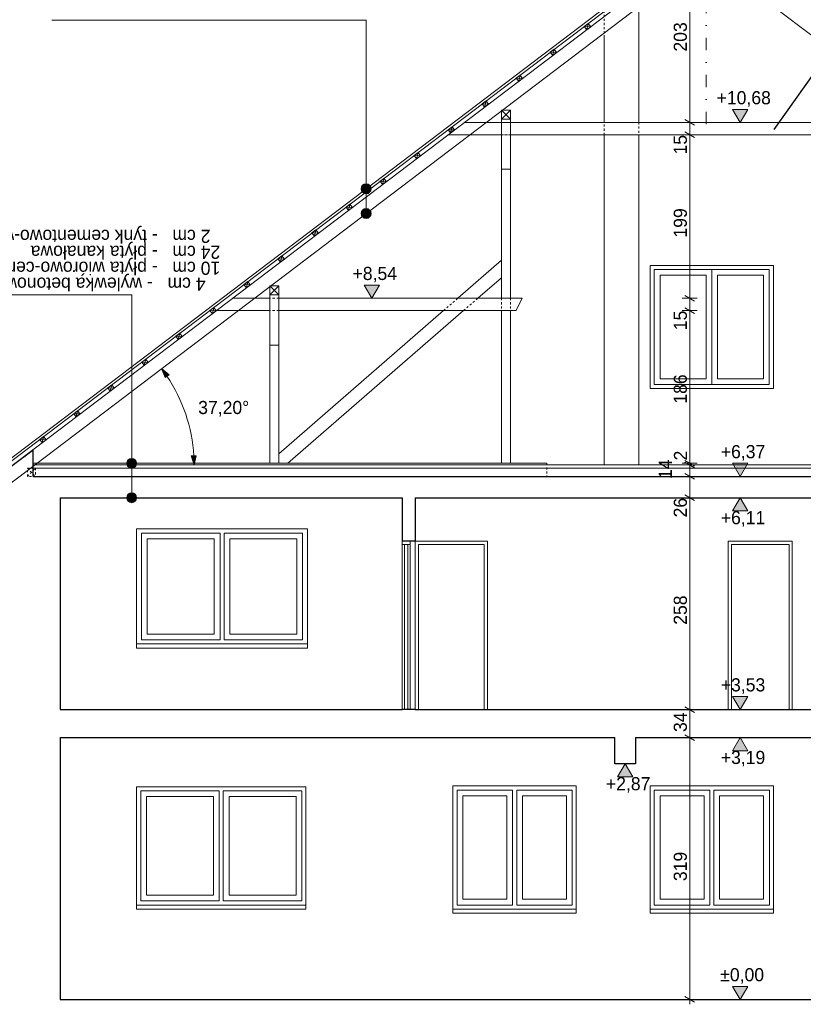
# Model space of a CAD drawing. Extents: x -686885 to -413214, y -23370 to 153194.
# Tile 48 of 145: x -628841 to -619305, y -12388 to -398. Entities that reach past the tile are written whole.
import ezdxf

# ---------------------------------------------------------------- set-up
doc = ezdxf.new("R2010")
doc.units = 0
doc.header["$MEASUREMENT"] = 0
doc.linetypes.add('Dot & Dashed', pattern=[450, 150, -150, 0, -150])
doc.linetypes.add('Hidden Line', pattern=[50, 25, -25])
for name, color, linetype, lineweight in [('0_Nr_Pióra__21', 7, 'Continuous', 9), ('0_Nr_Pióra__5', 7, 'Continuous', 13), ('Arch stropy_Nr_Pióra__1', 7, 'Continuous', 25), ('INWENT DACH_Nr_Pióra__21', 7, 'Continuous', 9), ('INWENT KONST. DREWNIANA_Nr_Pióra__21', 7, 'Continuous', 9), ('INWENT OPISY_Nr_Pióra__1', 7, 'Continuous', 25), ('INWENT OPISY_Nr_Pióra__21', 7, 'Continuous', 9), ('INWENT STROPY_Nr_Pióra__1', 7, 'Continuous', 25), ('INWENT STROPY_Nr_Pióra__21', 7, 'Continuous', 9), ('INWENT WYMIARY_Nr_Pióra__21', 7, 'Continuous', 9), ('INWENT. DRZWI_Nr_Pióra__21', 7, 'Continuous', 9), ('INWENT. DRZWI_Nr_Pióra__5', 7, 'Continuous', 13), ('INWENT. OKNA_Nr_Pióra__5', 7, 'Continuous', 13), ('INWENT.ŚCIANY_Nr_Pióra__1', 7, 'Continuous', 25), ('INWENT.ŚCIANY_Nr_Pióra__21', 7, 'Continuous', 9), ('INWENT.ŚCIANY_Nr_Pióra__5', 7, 'Continuous', 13), ('Istniejące schody_Nr_Pióra__5', 7, 'Continuous', 13)]:
    doc.layers.add(name, color=color, linetype=linetype, lineweight=lineweight)
doc.layers.add('INWENT OPISY', color=7, linetype='Continuous')
doc.layers.add('INWENT WYMIARY', color=7, linetype='Continuous')
doc.styles.add('GENERATED_STYLE_1', font='txt')
doc.styles.add('GENERATED_STYLE_6', font='txt')
doc.dimstyles.new('GENERATED_STYLE__11', dxfattribs={"dimtxt": 0.18, "dimasz": 182.4, "dimexe": 0.18, "dimexo": 0.0625, "dimgap": 0.09, "dimtad": 0, "dimtih": 1, "dimtoh": 1, "dimdec": 4, "dimzin": 0, "dimdsep": 46, "dimcen": 0.09, "dimadec": 0, "dimazin": 0, "dimtfac": 1, "dimtdec": 4, "dimtmove": 0, "dimatfit": 3, "dimldrblk": 'ARROWHEAD_5', "dimfxl": 0, "dimtolj": 1, "dimtzin": 0, "dimarcsym": 0})
doc.dimstyles.new('GENERATED_STYLE__3', dxfattribs={"dimtxt": 160.000002, "dimasz": 91.2, "dimexe": 0.18, "dimexo": 0, "dimgap": 0.09, "dimtad": 1, "dimdec": 0, "dimlfac": 0.1, "dimzin": 0, "dimdsep": 46, "dimtxsty": 'GENERATED_STYLE_1', "dimblk": 'ARROWHEAD_2', "dimblk1": 'ARROWHEAD_2', "dimblk2": 'ARROWHEAD_2', "dimcen": 0.09, "dimclrd": 7, "dimclre": 7, "dimclrt": 7, "dimazin": 0, "dimtfac": 1, "dimtdec": 4, "dimtmove": 0, "dimatfit": 3, "dimfxl": 0, "dimtolj": 1, "dimtzin": 0, "dimarcsym": 0})
doc.dimstyles.new('GENERATED_STYLE__9', dxfattribs={"dimtxt": 160.000002, "dimasz": 110.144928, "dimexe": 0.18, "dimexo": 40, "dimgap": 0.09, "dimtad": 1, "dimtih": 1, "dimtoh": 1, "dimdec": 0, "dimzin": 0, "dimdsep": 46, "dimtxsty": 'GENERATED_STYLE_1', "dimblk": 'ARROWHEAD_5', "dimblk1": 'ARROWHEAD_5', "dimblk2": 'ARROWHEAD_5', "dimcen": 0.09, "dimclrd": 7, "dimclre": 7, "dimclrt": 7, "dimazin": 0, "dimtfac": 1, "dimtdec": 4, "dimtmove": 0, "dimatfit": 3, "dimfxl": 0, "dimtolj": 1, "dimtzin": 0, "dimarcsym": 0})

# ---------------------------------------------------------------- blocks, each defined once
blk = doc.blocks.new('Linia_35', base_point=(-624625, -405))
at = {"layer": 'INWENT OPISY_Nr_Pióra__21', "linetype": 'Continuous'}
blk.add_hatch(color=256, dxfattribs=at).paths.add_polyline_path([(-624565, -2457), (-624570, -2434), (-624583, -2414), (-624602, -2401), (-624625, -2397), (-624648, -2401), (-624668, -2414), (-624681, -2434), (-624685, -2457), (-624681, -2480), (-624668, -2499), (-624648, -2512), (-624625, -2517), (-624602, -2512), (-624583, -2499), (-624570, -2480)], flags=0)
blk.add_line((-624625, -405), (-624625, -2397), dxfattribs=at)
blk.add_circle((-624625, -2457), 60, dxfattribs=at)
blk = doc.blocks.new('Linia_36', base_point=(-624625, -2457))
at = {"layer": 'INWENT OPISY_Nr_Pióra__21', "linetype": 'Continuous'}
blk.add_hatch(color=256, dxfattribs=at).paths.add_polyline_path([(-624565, -2758), (-624570, -2735), (-624583, -2716), (-624602, -2703), (-624625, -2698), (-624648, -2703), (-624668, -2716), (-624681, -2735), (-624685, -2758), (-624681, -2781), (-624668, -2801), (-624648, -2814), (-624625, -2818), (-624602, -2814), (-624583, -2801), (-624570, -2781)], flags=0)
blk.add_line((-624625, -2457), (-624625, -2698), dxfattribs=at)
blk.add_circle((-624625, -2758), 60, dxfattribs=at)
blk = doc.blocks.new('Linia_37', base_point=(-627478, -3748))
at = {"layer": 'INWENT OPISY_Nr_Pióra__21', "linetype": 'Continuous'}
blk.add_hatch(color=256, dxfattribs=at).paths.add_polyline_path([(-627418, -5800), (-627423, -5777), (-627436, -5757), (-627455, -5744), (-627478, -5740), (-627501, -5744), (-627521, -5757), (-627534, -5777), (-627538, -5800), (-627534, -5823), (-627521, -5842), (-627501, -5855), (-627478, -5860), (-627455, -5855), (-627436, -5842), (-627423, -5823)], flags=0)
blk.add_line((-627478, -3748), (-627478, -5740), dxfattribs=at)
blk.add_circle((-627478, -5800), 60, dxfattribs=at)
blk = doc.blocks.new('Linia_38', base_point=(-627478, -5800))
at = {"layer": 'INWENT OPISY_Nr_Pióra__21', "linetype": 'Continuous'}
blk.add_hatch(color=256, dxfattribs=at).paths.add_polyline_path([(-627418, -6220), (-627423, -6197), (-627436, -6177), (-627455, -6164), (-627478, -6160), (-627501, -6164), (-627521, -6177), (-627534, -6197), (-627538, -6220), (-627534, -6243), (-627521, -6262), (-627501, -6275), (-627478, -6280), (-627455, -6275), (-627436, -6262), (-627423, -6243)], flags=0)
blk.add_line((-627478, -5800), (-627478, -6160), dxfattribs=at)
blk.add_circle((-627478, -6220), 60, dxfattribs=at)
blk = doc.blocks.new('*D580')
at = {"layer": 'INWENT WYMIARY_Nr_Pióra__21', "linetype": 'Continuous'}
for p, q in [((-620748, -9105), (-620628, -9174)), ((-620598, -9140), (-620778, -9140)), ((-620688, -12330), (-620688, -9140)), ((-620598, -12330), (-620778, -12330)), ((-620748, -12295), (-620628, -12364)), ((-620688, -12388), (-620688, -12330))]:
    blk.add_line(p, q, dxfattribs=at)
at = {"layer": 'INWENT WYMIARY_Nr_Pióra__21', "char_height": 160, "attachment_point": 7, "rotation": 90, "style": 'GENERATED_STYLE_1'}
for s, insert in [('{203}', (-620720, -786)), ('{15}', (-620720, -2039)), ('{199}', (-620720, -3051)), ('{15}', (-620720, -4179)), ('{186}', (-620720, -5074)), ('{2}', (-620720, -5765)), ('{14}', (-620904, -5992)), ('{26}', (-620720, -6459)), ('{258}', (-620720, -7766)), ('{34}', (-620720, -9072)), ('{319}', (-620720, -10888))]:
    blk.add_mtext(s, dxfattribs=dict(at, insert=insert))
blk = doc.blocks.new('ARROWHEAD_2')
at = {"color": 0, "linetype": 'Continuous', "lineweight": 0}
for p, q in [((0, 0), (-1, 0)), ((-0.38, -0.66), (0.38, 0.66))]:
    blk.add_line(p, q, dxfattribs=at)
blk = doc.blocks.new('*D581')
at = {"layer": 'INWENT WYMIARY_Nr_Pióra__21', "linetype": 'Continuous'}
for p, q in [((-620598, -8800), (-620778, -8800)), ((-620748, -8765), (-620628, -8834)), ((-620688, -9140), (-620688, -8800)), ((-620748, -9105), (-620628, -9174)), ((-620598, -9140), (-620778, -9140))]:
    blk.add_line(p, q, dxfattribs=at)
at = {"layer": 'INWENT WYMIARY_Nr_Pióra__21', "char_height": 160, "attachment_point": 7, "rotation": 90, "style": 'GENERATED_STYLE_1'}
for s, insert in [('{203}', (-620720, -786)), ('{15}', (-620720, -2039)), ('{199}', (-620720, -3051)), ('{15}', (-620720, -4179)), ('{186}', (-620720, -5074)), ('{2}', (-620720, -5765)), ('{14}', (-620904, -5992)), ('{26}', (-620720, -6459)), ('{258}', (-620720, -7766)), ('{34}', (-620720, -9072)), ('{319}', (-620720, -10888))]:
    blk.add_mtext(s, dxfattribs=dict(at, insert=insert))
blk = doc.blocks.new('*D582')
at = {"layer": 'INWENT WYMIARY_Nr_Pióra__21', "linetype": 'Continuous'}
for p, q in [((-620598, -6220), (-620778, -6220)), ((-620748, -6185), (-620628, -6254)), ((-620688, -8800), (-620688, -6220)), ((-620598, -8800), (-620778, -8800)), ((-620748, -8765), (-620628, -8834))]:
    blk.add_line(p, q, dxfattribs=at)
at = {"layer": 'INWENT WYMIARY_Nr_Pióra__21', "char_height": 160, "attachment_point": 7, "rotation": 90, "style": 'GENERATED_STYLE_1'}
for s, insert in [('{203}', (-620720, -786)), ('{15}', (-620720, -2039)), ('{199}', (-620720, -3051)), ('{15}', (-620720, -4179)), ('{186}', (-620720, -5074)), ('{2}', (-620720, -5765)), ('{14}', (-620904, -5992)), ('{26}', (-620720, -6459)), ('{258}', (-620720, -7766)), ('{34}', (-620720, -9072)), ('{319}', (-620720, -10888))]:
    blk.add_mtext(s, dxfattribs=dict(at, insert=insert))
blk = doc.blocks.new('*D583')
at = {"layer": 'INWENT WYMIARY_Nr_Pióra__21', "linetype": 'Continuous'}
for p, q in [((-620598, -5960), (-620778, -5960)), ((-620748, -5925), (-620628, -5994)), ((-620688, -6220), (-620688, -5960)), ((-620598, -6220), (-620778, -6220)), ((-620748, -6185), (-620628, -6254))]:
    blk.add_line(p, q, dxfattribs=at)
at = {"layer": 'INWENT WYMIARY_Nr_Pióra__21', "char_height": 160, "attachment_point": 7, "rotation": 90, "style": 'GENERATED_STYLE_1'}
for s, insert in [('{203}', (-620720, -786)), ('{15}', (-620720, -2039)), ('{199}', (-620720, -3051)), ('{15}', (-620720, -4179)), ('{186}', (-620720, -5074)), ('{2}', (-620720, -5765)), ('{14}', (-620904, -5992)), ('{26}', (-620720, -6459)), ('{258}', (-620720, -7766)), ('{34}', (-620720, -9072)), ('{319}', (-620720, -10888))]:
    blk.add_mtext(s, dxfattribs=dict(at, insert=insert))
blk = doc.blocks.new('*D584')
at = {"layer": 'INWENT WYMIARY_Nr_Pióra__21', "linetype": 'Continuous'}
for p, q in [((-620598, -5820), (-620778, -5820)), ((-620748, -5765), (-620628, -5834)), ((-620628, -5854), (-620748, -5785)), ((-620688, -5960), (-620688, -5820)), ((-620598, -5960), (-620778, -5960)), ((-620748, -5925), (-620628, -5994))]:
    blk.add_line(p, q, dxfattribs=at)
at = {"layer": 'INWENT WYMIARY_Nr_Pióra__21', "char_height": 160, "attachment_point": 7, "rotation": 90, "style": 'GENERATED_STYLE_1'}
for s, insert in [('{203}', (-620720, -786)), ('{15}', (-620720, -2039)), ('{199}', (-620720, -3051)), ('{15}', (-620720, -4179)), ('{186}', (-620720, -5074)), ('{2}', (-620720, -5765)), ('{14}', (-620904, -5992)), ('{26}', (-620720, -6459)), ('{258}', (-620720, -7766)), ('{34}', (-620720, -9072)), ('{319}', (-620720, -10888))]:
    blk.add_mtext(s, dxfattribs=dict(at, insert=insert))
blk = doc.blocks.new('*D585')
at = {"layer": 'INWENT WYMIARY_Nr_Pióra__21', "linetype": 'Continuous'}
for p, q in [((-620598, -5800), (-620778, -5800)), ((-620598, -5820), (-620778, -5820)), ((-620748, -5765), (-620628, -5834)), ((-620628, -5854), (-620748, -5785)), ((-620688, -5820), (-620688, -5800))]:
    blk.add_line(p, q, dxfattribs=at)
at = {"layer": 'INWENT WYMIARY_Nr_Pióra__21', "char_height": 160, "attachment_point": 7, "rotation": 90, "style": 'GENERATED_STYLE_1'}
for s, insert in [('{203}', (-620720, -786)), ('{15}', (-620720, -2039)), ('{199}', (-620720, -3051)), ('{15}', (-620720, -4179)), ('{186}', (-620720, -5074)), ('{2}', (-620720, -5765)), ('{14}', (-620904, -5992)), ('{26}', (-620720, -6459)), ('{258}', (-620720, -7766)), ('{34}', (-620720, -9072)), ('{319}', (-620720, -10888))]:
    blk.add_mtext(s, dxfattribs=dict(at, insert=insert))
blk = doc.blocks.new('*D586')
at = {"layer": 'INWENT WYMIARY_Nr_Pióra__21', "linetype": 'Continuous'}
for p, q in [((-620598, -3940), (-620778, -3940)), ((-620748, -3905), (-620628, -3974)), ((-620688, -5800), (-620688, -3940)), ((-620598, -5800), (-620778, -5800)), ((-620748, -5765), (-620628, -5834)), ((-620628, -5854), (-620748, -5785))]:
    blk.add_line(p, q, dxfattribs=at)
at = {"layer": 'INWENT WYMIARY_Nr_Pióra__21', "char_height": 160, "attachment_point": 7, "rotation": 90, "style": 'GENERATED_STYLE_1'}
for s, insert in [('{203}', (-620720, -786)), ('{15}', (-620720, -2039)), ('{199}', (-620720, -3051)), ('{15}', (-620720, -4179)), ('{186}', (-620720, -5074)), ('{2}', (-620720, -5765)), ('{14}', (-620904, -5992)), ('{26}', (-620720, -6459)), ('{258}', (-620720, -7766)), ('{34}', (-620720, -9072)), ('{319}', (-620720, -10888))]:
    blk.add_mtext(s, dxfattribs=dict(at, insert=insert))
blk = doc.blocks.new('*D587')
at = {"layer": 'INWENT WYMIARY_Nr_Pióra__21', "linetype": 'Continuous'}
for p, q in [((-620598, -3790), (-620778, -3790)), ((-620748, -3755), (-620628, -3824)), ((-620688, -3940), (-620688, -3790)), ((-620598, -3940), (-620778, -3940)), ((-620748, -3905), (-620628, -3974))]:
    blk.add_line(p, q, dxfattribs=at)
at = {"layer": 'INWENT WYMIARY_Nr_Pióra__21', "char_height": 160, "attachment_point": 7, "rotation": 90, "style": 'GENERATED_STYLE_1'}
for s, insert in [('{203}', (-620720, -786)), ('{15}', (-620720, -2039)), ('{199}', (-620720, -3051)), ('{15}', (-620720, -4179)), ('{186}', (-620720, -5074)), ('{2}', (-620720, -5765)), ('{14}', (-620904, -5992)), ('{26}', (-620720, -6459)), ('{258}', (-620720, -7766)), ('{34}', (-620720, -9072)), ('{319}', (-620720, -10888))]:
    blk.add_mtext(s, dxfattribs=dict(at, insert=insert))
blk = doc.blocks.new('*D588')
at = {"layer": 'INWENT WYMIARY_Nr_Pióra__21', "linetype": 'Continuous'}
for p, q in [((-620748, -1765), (-620628, -1834)), ((-620598, -1800), (-620778, -1800)), ((-620688, -3790), (-620688, -1800)), ((-620598, -3790), (-620778, -3790)), ((-620748, -3755), (-620628, -3824))]:
    blk.add_line(p, q, dxfattribs=at)
at = {"layer": 'INWENT WYMIARY_Nr_Pióra__21', "char_height": 160, "attachment_point": 7, "rotation": 90, "style": 'GENERATED_STYLE_1'}
for s, insert in [('{203}', (-620720, -786)), ('{15}', (-620720, -2039)), ('{199}', (-620720, -3051)), ('{15}', (-620720, -4179)), ('{186}', (-620720, -5074)), ('{2}', (-620720, -5765)), ('{14}', (-620904, -5992)), ('{26}', (-620720, -6459)), ('{258}', (-620720, -7766)), ('{34}', (-620720, -9072)), ('{319}', (-620720, -10888))]:
    blk.add_mtext(s, dxfattribs=dict(at, insert=insert))
blk = doc.blocks.new('*D589')
at = {"layer": 'INWENT WYMIARY_Nr_Pióra__21', "linetype": 'Continuous'}
for p, q in [((-620598, -1650), (-620778, -1650)), ((-620748, -1615), (-620628, -1684)), ((-620688, -1800), (-620688, -1650)), ((-620748, -1765), (-620628, -1834)), ((-620598, -1800), (-620778, -1800))]:
    blk.add_line(p, q, dxfattribs=at)
at = {"layer": 'INWENT WYMIARY_Nr_Pióra__21', "char_height": 160, "attachment_point": 7, "rotation": 90, "style": 'GENERATED_STYLE_1'}
for s, insert in [('{203}', (-620720, -786)), ('{15}', (-620720, -2039)), ('{199}', (-620720, -3051)), ('{15}', (-620720, -4179)), ('{186}', (-620720, -5074)), ('{2}', (-620720, -5765)), ('{14}', (-620904, -5992)), ('{26}', (-620720, -6459)), ('{258}', (-620720, -7766)), ('{34}', (-620720, -9072)), ('{319}', (-620720, -10888))]:
    blk.add_mtext(s, dxfattribs=dict(at, insert=insert))
blk = doc.blocks.new('*D590')
at = {"layer": 'INWENT WYMIARY_Nr_Pióra__21', "linetype": 'Continuous'}
for p, q in [((-620598, 384), (-620778, 384)), ((-620628, 349), (-620748, 419)), ((-620688, 384), (-620688, 443)), ((-620688, -1650), (-620688, 384)), ((-620598, -1650), (-620778, -1650)), ((-620748, -1615), (-620628, -1684))]:
    blk.add_line(p, q, dxfattribs=at)
at = {"layer": 'INWENT WYMIARY_Nr_Pióra__21', "char_height": 160, "attachment_point": 7, "rotation": 90, "style": 'GENERATED_STYLE_1'}
for s, insert in [('{203}', (-620720, -786)), ('{15}', (-620720, -2039)), ('{199}', (-620720, -3051)), ('{15}', (-620720, -4179)), ('{186}', (-620720, -5074)), ('{2}', (-620720, -5765)), ('{14}', (-620904, -5992)), ('{26}', (-620720, -6459)), ('{258}', (-620720, -7766)), ('{34}', (-620720, -9072)), ('{319}', (-620720, -10888))]:
    blk.add_mtext(s, dxfattribs=dict(at, insert=insert))
blk = doc.blocks.new('Wymiary_71', base_point=(-620075, -1650))
at = {"layer": 'INWENT WYMIARY_Nr_Pióra__21', "linetype": 'Continuous'}
blk.add_hatch(color=256, dxfattribs=at).paths.add_polyline_path([(-620075, -1650), (-620168, -1490), (-619982, -1490)], flags=0)
for p, q in [((-620075, -1650), (-620168, -1490)), ((-620168, -1490), (-619982, -1490)), ((-619982, -1490), (-620075, -1650)), ((-620075, -1650), (-620195, -1650)), ((-620075, -1650), (-619955, -1650))]:
    blk.add_line(p, q, dxfattribs=at)
at = {"layer": 'INWENT WYMIARY_Nr_Pióra__21', "insert": (-620360, -1458), "char_height": 160, "attachment_point": 7, "style": 'GENERATED_STYLE_1'}
blk.add_mtext('{+10,68}', dxfattribs=at)
blk = doc.blocks.new('Wymiary_72', base_point=(-624558, -3790))
at = {"layer": 'INWENT WYMIARY_Nr_Pióra__21', "linetype": 'Continuous'}
blk.add_hatch(color=256, dxfattribs=at).paths.add_polyline_path([(-624558, -3790), (-624650, -3630), (-624465, -3630)], flags=0)
for p, q in [((-624558, -3790), (-624650, -3630)), ((-624650, -3630), (-624465, -3630)), ((-624465, -3630), (-624558, -3790)), ((-624558, -3790), (-624678, -3790)), ((-624558, -3790), (-624438, -3790))]:
    blk.add_line(p, q, dxfattribs=at)
at = {"layer": 'INWENT WYMIARY_Nr_Pióra__21', "insert": (-624791, -3598), "char_height": 160, "attachment_point": 7, "style": 'GENERATED_STYLE_1'}
blk.add_mtext('{+8,54}', dxfattribs=at)
blk = doc.blocks.new('Wymiary_74', base_point=(-620075, -5960))
at = {"layer": 'INWENT WYMIARY_Nr_Pióra__21', "linetype": 'Continuous'}
blk.add_hatch(color=256, dxfattribs=at).paths.add_polyline_path([(-620075, -5960), (-620168, -5800), (-619982, -5800)], flags=0)
for p, q in [((-620075, -5960), (-620168, -5800)), ((-620168, -5800), (-619982, -5800)), ((-619982, -5800), (-620075, -5960)), ((-620075, -5960), (-620195, -5960)), ((-620075, -5960), (-619955, -5960))]:
    blk.add_line(p, q, dxfattribs=at)
at = {"layer": 'INWENT WYMIARY_Nr_Pióra__21', "insert": (-620309, -5768), "char_height": 160, "attachment_point": 7, "style": 'GENERATED_STYLE_1'}
blk.add_mtext('{+6,37}', dxfattribs=at)
blk = doc.blocks.new('Wymiary_75', base_point=(-620075, -6220))
at = {"layer": 'INWENT WYMIARY_Nr_Pióra__21', "linetype": 'Continuous'}
blk.add_hatch(color=256, dxfattribs=at).paths.add_polyline_path([(-620075, -6220), (-620168, -6380), (-619982, -6380)], flags=0)
for p, q in [((-620075, -6220), (-620195, -6220)), ((-620075, -6220), (-620168, -6380)), ((-620075, -6220), (-619955, -6220)), ((-619982, -6380), (-620075, -6220)), ((-620168, -6380), (-619982, -6380))]:
    blk.add_line(p, q, dxfattribs=at)
at = {"layer": 'INWENT WYMIARY_Nr_Pióra__21', "insert": (-620309, -6572), "char_height": 160, "attachment_point": 7, "style": 'GENERATED_STYLE_1'}
blk.add_mtext('{+6,11}', dxfattribs=at)
blk = doc.blocks.new('Wymiary_76', base_point=(-620075, -9140))
at = {"layer": 'INWENT WYMIARY_Nr_Pióra__21', "linetype": 'Continuous'}
blk.add_hatch(color=256, dxfattribs=at).paths.add_polyline_path([(-620075, -9140), (-620168, -9300), (-619982, -9300)], flags=0)
for p, q in [((-620075, -9140), (-620195, -9140)), ((-620075, -9140), (-620168, -9300)), ((-620075, -9140), (-619955, -9140)), ((-619982, -9300), (-620075, -9140)), ((-620168, -9300), (-619982, -9300))]:
    blk.add_line(p, q, dxfattribs=at)
at = {"layer": 'INWENT WYMIARY_Nr_Pióra__21', "insert": (-620309, -9492), "char_height": 160, "attachment_point": 7, "style": 'GENERATED_STYLE_1'}
blk.add_mtext('{+3,19}', dxfattribs=at)
blk = doc.blocks.new('Wymiary_77', base_point=(-620075, -8800))
at = {"layer": 'INWENT WYMIARY_Nr_Pióra__21', "linetype": 'Continuous'}
blk.add_hatch(color=256, dxfattribs=at).paths.add_polyline_path([(-620075, -8800), (-620168, -8640), (-619982, -8640)], flags=0)
for p, q in [((-620075, -8800), (-620168, -8640)), ((-620168, -8640), (-619982, -8640)), ((-619982, -8640), (-620075, -8800)), ((-620075, -8800), (-620195, -8800)), ((-620075, -8800), (-619955, -8800))]:
    blk.add_line(p, q, dxfattribs=at)
at = {"layer": 'INWENT WYMIARY_Nr_Pióra__21', "insert": (-620309, -8608), "char_height": 160, "attachment_point": 7, "style": 'GENERATED_STYLE_1'}
blk.add_mtext('{+3,53}', dxfattribs=at)
blk = doc.blocks.new('Wymiary_78', base_point=(-620075, -12330))
at = {"layer": 'INWENT WYMIARY_Nr_Pióra__21', "linetype": 'Continuous'}
blk.add_hatch(color=256, dxfattribs=at).paths.add_polyline_path([(-620075, -12330), (-620168, -12170), (-619982, -12170)], flags=0)
for p, q in [((-620075, -12330), (-620168, -12170)), ((-620168, -12170), (-619982, -12170)), ((-619982, -12170), (-620075, -12330)), ((-620075, -12330), (-620195, -12330)), ((-620075, -12330), (-619955, -12330))]:
    blk.add_line(p, q, dxfattribs=at)
at = {"layer": 'INWENT WYMIARY_Nr_Pióra__21', "insert": (-620316, -12138), "char_height": 160, "attachment_point": 7, "style": 'GENERATED_STYLE_1'}
blk.add_mtext('{±0,00}', dxfattribs=at)
blk = doc.blocks.new('Wymiary_130', base_point=(-621473, -9460))
at = {"layer": 'INWENT WYMIARY_Nr_Pióra__21', "linetype": 'Continuous'}
blk.add_hatch(color=256, dxfattribs=at).paths.add_polyline_path([(-621473, -9460), (-621566, -9620), (-621381, -9620)], flags=0)
for p, q in [((-621473, -9460), (-621593, -9460)), ((-621473, -9460), (-621566, -9620)), ((-621473, -9460), (-621353, -9460)), ((-621381, -9620), (-621473, -9460)), ((-621566, -9620), (-621381, -9620))]:
    blk.add_line(p, q, dxfattribs=at)
at = {"layer": 'INWENT WYMIARY_Nr_Pióra__21', "insert": (-621707, -9812), "char_height": 160, "attachment_point": 7, "style": 'GENERATED_STYLE_1'}
blk.add_mtext('{+2,87}', dxfattribs=at)
blk = doc.blocks.new('*D777')
at = {"layer": '0_Nr_Pióra__5', "linetype": 'Continuous'}
for points in [[(-627114, -4647), (-627024, -4721), (-627073, -4756)], [(-626719, -5820), (-626753, -5709), (-626693, -5707)]]:
    blk.add_hatch(color=256, dxfattribs=at).paths.add_polyline_path(points, flags=0)
for p, q in [((-627114, -4647), (-627024, -4721)), ((-627114, -4647), (-627073, -4756)), ((-627024, -4721), (-627073, -4756)), ((-626753, -5709), (-626693, -5707)), ((-626719, -5820), (-626753, -5709)), ((-626719, -5820), (-626693, -5707))]:
    blk.add_line(p, q, dxfattribs=at)
blk.add_arc((-628659, -5820), 1939, 3.3084, 33.8916, dxfattribs=at)
at = {"layer": '0_Nr_Pióra__21', "insert": (-626669, -5230), "char_height": 160, "attachment_point": 7, "style": 'GENERATED_STYLE_1'}
blk.add_mtext('{37,20°}', dxfattribs=at)
blk = doc.blocks.new('ARROWHEAD_5')
at = {"color": 0, "linetype": 'Continuous', "lineweight": 0}
blk.add_line((0, 0), (-1, 0), dxfattribs=at)
blk.add_solid([(-1, 0.2679), (0, 0), (-1, -0.2679), (-1, 0.2679)], dxfattribs=at)

msp = doc.modelspace()

# ---------------------------------------------------------------- linework, layer by layer
at = {"layer": 'Arch stropy_Nr_Pióra__1', "linetype": 'Continuous'}
for p, q in [((-628348.3, -8799.6), (-624188.3, -8799.6)), ((-624028.3, -8799.6), (-624188.3, -8799.6)), ((-624028.3, -8799.6), (-614998.3, -8799.6)), ((-628348.3, -9139.6), (-621598.3, -9139.6)), ((-621598.3, -9459.6), (-621598.3, -9139.6)), ((-621348.3, -9139.6), (-621348.3, -9459.6)), ((-621348.3, -9139.6), (-614988.3, -9139.6)), ((-621348.3, -9459.6), (-621598.3, -9459.6)), ((-628348.3, -12329.6), (-614988.3, -12329.6))]:
    msp.add_line(p, q, dxfattribs=at)
at = {"layer": 'INWENT DACH_Nr_Pióra__21', "linetype": 'Continuous'}
for p, q in [((-629460.4, -6126.9), (-620485.8, 685.2)), ((-629442.3, -6150.8), (-620485.8, 647.5))]:
    msp.add_line(p, q, dxfattribs=at)
at = {"layer": 'INWENT KONST. DREWNIANA_Nr_Pióra__21', "linetype": 'Dot & Dashed'}
msp.add_line((-620485.8, -1669.6), (-620485.8, 1300.8), dxfattribs=at)
at = {"layer": 'INWENT KONST. DREWNIANA_Nr_Pióra__21', "linetype": 'Continuous'}
for p, q in [((-629396.1, -6178.5), (-620485.8, 584.8)), ((-629233.8, -6256.2), (-620485.8, 383.9)), ((-611737.8, -6256.2), (-620485.8, 383.9)), ((-621970.9, -479.7), (-621923.1, -443.4)), ((-621940.6, -519.5), (-621923.1, -443.4)), ((-621923.1, -443.4), (-621892.8, -483.2)), ((-621940.6, -519.5), (-621970.9, -479.7)), ((-621892.8, -483.2), (-621970.9, -479.7)), ((-621892.8, -483.2), (-621940.6, -519.5)), ((-622385, -794.1), (-622337.3, -757.8)), ((-622354.8, -833.9), (-622385, -794.1)), ((-622307, -797.6), (-622385, -794.1)), ((-622354.8, -833.9), (-622337.3, -757.8)), ((-622307, -797.6), (-622354.8, -833.9)), ((-622337.3, -757.8), (-622307, -797.6)), ((-622799.2, -1108.5), (-622751.5, -1072.2)), ((-622769, -1148.3), (-622751.5, -1072.2)), ((-622751.5, -1072.2), (-622721.2, -1112)), ((-622769, -1148.3), (-622799.2, -1108.5)), ((-622721.2, -1112), (-622799.2, -1108.5)), ((-622721.2, -1112), (-622769, -1148.3)), ((-623213.4, -1422.8), (-623165.6, -1386.6)), ((-623183.2, -1462.7), (-623213.4, -1422.8)), ((-623135.4, -1426.4), (-623213.4, -1422.8)), ((-623183.2, -1462.7), (-623165.6, -1386.6)), ((-623135.4, -1426.4), (-623183.2, -1462.7)), ((-623165.6, -1386.6), (-623135.4, -1426.4)), ((-622978.3, -1499.6), (-622868.3, -1609.6)), ((-622978.3, -1609.6), (-622868.3, -1499.6)), ((-622978.3, -1499.6), (-622868.3, -1499.6)), ((-622978.3, -1609.6), (-622978.3, -1499.6)), ((-622868.3, -1499.6), (-622868.3, -1609.6)), ((-622978.3, -1649.6), (-623429.5, -1649.6)), ((-623359.2, -1649.6), (-618103.3, -1649.6)), ((-622868.3, -1609.6), (-622978.3, -1609.6)), ((-622978.3, -1609.6), (-622978.3, -1649.6)), ((-622978.3, -1649.6), (-622978.3, -2219.6)), ((-622868.3, -1609.6), (-622868.3, -1649.6)), ((-617612.5, -1649.6), (-622868.3, -1649.6)), ((-622868.3, -2219.6), (-622868.3, -1649.6)), ((-623627.6, -1737.2), (-623579.8, -1701)), ((-623597.4, -1777.1), (-623627.6, -1737.2)), ((-623549.6, -1740.8), (-623627.6, -1737.2)), ((-623597.4, -1777.1), (-623579.8, -1701)), ((-623549.6, -1740.8), (-623597.4, -1777.1)), ((-623579.8, -1701), (-623549.6, -1740.8)), ((-622978.3, -1799.6), (-623627.1, -1799.6)), ((-623556.8, -1799.6), (-622978.3, -1799.6)), ((-622978.3, -1799.6), (-622978.3, -3789.6)), ((-622868.3, -1799.6), (-622868.3, -3789.6)), ((-618103.3, -1799.6), (-622868.3, -1799.6)), ((-622868.3, -1799.6), (-618103.3, -1799.6)), ((-624041.8, -2051.6), (-623994, -2015.4)), ((-624011.6, -2091.5), (-623994, -2015.4)), ((-623994, -2015.4), (-623963.8, -2055.2)), ((-624011.6, -2091.5), (-624041.8, -2051.6)), ((-623963.8, -2055.2), (-624041.8, -2051.6)), ((-623963.8, -2055.2), (-624011.6, -2091.5)), ((-622978.3, -2219.6), (-622868.3, -2219.6)), ((-624456, -2366), (-624408.2, -2329.7)), ((-624425.8, -2405.8), (-624456, -2366)), ((-624378, -2369.6), (-624456, -2366)), ((-624425.8, -2405.8), (-624408.2, -2329.7)), ((-624378, -2369.6), (-624425.8, -2405.8)), ((-624408.2, -2329.7), (-624378, -2369.6)), ((-624870.2, -2680.4), (-624822.4, -2644.1)), ((-624840, -2720.2), (-624870.2, -2680.4)), ((-624792.2, -2684), (-624870.2, -2680.4)), ((-624840, -2720.2), (-624822.4, -2644.1)), ((-624792.2, -2684), (-624840, -2720.2)), ((-624822.4, -2644.1), (-624792.2, -2684)), ((-625284.4, -2994.8), (-625236.6, -2958.5)), ((-625254.2, -3034.6), (-625284.4, -2994.8)), ((-625206.4, -2998.4), (-625284.4, -2994.8)), ((-625254.2, -3034.6), (-625236.6, -2958.5)), ((-625236.6, -2958.5), (-625206.4, -2998.4)), ((-625206.4, -2998.4), (-625254.2, -3034.6)), ((-625698.6, -3309.2), (-625650.8, -3272.9)), ((-625668.4, -3349), (-625698.6, -3309.2)), ((-625620.6, -3312.7), (-625698.6, -3309.2)), ((-625668.4, -3349), (-625650.8, -3272.9)), ((-625620.6, -3312.7), (-625668.4, -3349)), ((-625650.8, -3272.9), (-625620.6, -3312.7)), ((-623509.8, -3789.6), (-622978.3, -3327.6)), ((-622978.3, -3539.6), (-622978.3, -3327.6)), ((-626112.8, -3623.6), (-626065, -3587.3)), ((-626082.6, -3663.4), (-626065, -3587.3)), ((-626065, -3587.3), (-626034.8, -3627.1)), ((-623265.9, -3789.6), (-622978.3, -3539.6)), ((-626082.6, -3663.4), (-626112.8, -3623.6)), ((-626034.8, -3627.1), (-626112.8, -3623.6)), ((-626034.8, -3627.1), (-626082.6, -3663.4)), ((-625798.3, -3639.6), (-625688.3, -3749.6)), ((-625798.3, -3749.6), (-625688.3, -3639.6)), ((-625798.3, -3639.6), (-625688.3, -3639.6)), ((-625798.3, -3749.6), (-625798.3, -3639.6)), ((-625688.3, -3639.6), (-625688.3, -3749.6)), ((-625798.3, -3789.6), (-626248.8, -3789.6)), ((-625688.3, -3749.6), (-625798.3, -3749.6)), ((-625798.3, -3749.6), (-625798.3, -3789.6)), ((-625798.3, -3789.6), (-625798.3, -4359.6)), ((-625688.3, -3749.6), (-625688.3, -3789.6)), ((-622728.3, -3789.6), (-625688.3, -3789.6)), ((-625688.3, -4359.6), (-625688.3, -3789.6)), ((-622798.3, -3939.6), (-622728.3, -3789.6)), ((-626527, -3938), (-626479.2, -3901.7)), ((-626496.8, -3977.8), (-626527, -3938)), ((-626449, -3941.5), (-626527, -3938)), ((-626496.8, -3977.8), (-626479.2, -3901.7)), ((-626449, -3941.5), (-626496.8, -3977.8)), ((-626479.2, -3901.7), (-626449, -3941.5)), ((-625798.3, -3939.6), (-626446.5, -3939.6)), ((-625798.3, -3939.6), (-625798.3, -5799.6)), ((-622798.3, -3939.6), (-625688.3, -3939.6)), ((-625688.3, -3939.6), (-625688.3, -5799.6)), ((-625688.3, -5683.2), (-623682.4, -3939.6)), ((-625578.3, -5799.6), (-623438.5, -3939.6)), ((-622978.3, -3939.6), (-622978.3, -5799.6)), ((-622868.3, -3939.6), (-622868.3, -5799.6)), ((-626941.2, -4252.4), (-626893.4, -4216.1)), ((-626911, -4292.2), (-626941.2, -4252.4)), ((-626863.2, -4255.9), (-626941.2, -4252.4)), ((-626911, -4292.2), (-626893.4, -4216.1)), ((-626863.2, -4255.9), (-626911, -4292.2)), ((-626893.4, -4216.1), (-626863.2, -4255.9)), ((-625798.3, -4359.6), (-625688.3, -4359.6)), ((-627355.4, -4566.8), (-627307.6, -4530.5)), ((-627325.2, -4606.6), (-627307.6, -4530.5)), ((-627307.6, -4530.5), (-627277.4, -4570.3)), ((-627325.2, -4606.6), (-627355.4, -4566.8)), ((-627277.4, -4570.3), (-627355.4, -4566.8)), ((-627277.4, -4570.3), (-627325.2, -4606.6)), ((-627769.6, -4881.2), (-627721.8, -4844.9)), ((-627739.4, -4921), (-627769.6, -4881.2)), ((-627691.6, -4884.7), (-627769.6, -4881.2)), ((-627739.4, -4921), (-627721.8, -4844.9)), ((-627691.6, -4884.7), (-627739.4, -4921)), ((-627721.8, -4844.9), (-627691.6, -4884.7)), ((-628183.8, -5195.5), (-628136, -5159.3)), ((-628153.6, -5235.4), (-628183.8, -5195.5)), ((-628105.8, -5199.1), (-628183.8, -5195.5)), ((-628153.6, -5235.4), (-628136, -5159.3)), ((-628105.8, -5199.1), (-628153.6, -5235.4)), ((-628136, -5159.3), (-628105.8, -5199.1)), ((-628598, -5509.9), (-628550.2, -5473.7)), ((-628567.8, -5549.8), (-628598, -5509.9)), ((-628520, -5513.5), (-628598, -5509.9)), ((-628567.8, -5549.8), (-628550.2, -5473.7)), ((-628520, -5513.5), (-628567.8, -5549.8)), ((-628550.2, -5473.7), (-628520, -5513.5)), ((-625688.3, -5799.6), (-625688.3, -5683.2)), ((-622428.3, -5799.6), (-628678.3, -5799.6)), ((-625688.3, -5799.6), (-625578.3, -5799.6))]:
    msp.add_line(p, q, dxfattribs=at)
at = {"layer": 'INWENT KONST. DREWNIANA_Nr_Pióra__21', "linetype": 'Hidden Line'}
for p, q in [((-622868.3, -1649.6), (-622978.3, -1649.6)), ((-622978.3, -1649.6), (-622978.3, -1799.6)), ((-622868.3, -1649.6), (-622868.3, -1799.6)), ((-622868.3, -1799.6), (-622978.3, -1799.6)), ((-622978.3, -1799.6), (-622868.3, -1799.6)), ((-625798.3, -3789.6), (-625798.3, -3939.6)), ((-625688.3, -3789.6), (-625798.3, -3789.6)), ((-625688.3, -3789.6), (-625688.3, -3939.6)), ((-623682.4, -3939.6), (-623509.8, -3789.6)), ((-623438.5, -3939.6), (-623265.9, -3789.6)), ((-622978.3, -3789.6), (-622978.3, -3939.6)), ((-622868.3, -3789.6), (-622868.3, -3939.6)), ((-625688.3, -3939.6), (-625798.3, -3939.6)), ((-628748.3, -5859.6), (-628648.3, -5959.6)), ((-628748.3, -5959.6), (-628648.3, -5859.6)), ((-628748.3, -5859.6), (-628648.3, -5859.6)), ((-628748.3, -5959.6), (-628748.3, -5859.6)), ((-628648.3, -5859.6), (-628648.3, -5959.6)), ((-622428.3, -5799.6), (-622428.3, -5959.6)), ((-628648.3, -5959.6), (-628748.3, -5959.6))]:
    msp.add_line(p, q, dxfattribs=at)
at = {"layer": 'INWENT OPISY_Nr_Pióra__21', "linetype": 'Continuous'}
for p, q in [((-628448.5, -405.2), (-624625.3, -405.2)), ((-631301.2, -3748), (-627478.1, -3748))]:
    msp.add_line(p, q, dxfattribs=at)
at = {"layer": 'INWENT STROPY_Nr_Pióra__1', "linetype": 'Continuous'}
for p, q in [((-628678.3, -5959.6), (-612293.3, -5959.6)), ((-628348.3, -6219.6), (-624188.3, -6219.6)), ((-624028.3, -6219.6), (-617428.3, -6219.6))]:
    msp.add_line(p, q, dxfattribs=at)
at = {"layer": 'INWENT STROPY_Nr_Pióra__21', "linetype": 'Continuous'}
for p, q in [((-628678.3, -5819.6), (-612293.3, -5819.6)), ((-628678.3, -5859.6), (-612293.3, -5859.6))]:
    msp.add_line(p, q, dxfattribs=at)
at = {"layer": 'INWENT. DRZWI_Nr_Pióra__21', "linetype": 'Continuous'}
for p, q in [((-623988.3, -6789.6), (-623988.3, -8799.6)), ((-623188.3, -6789.6), (-623988.3, -6789.6)), ((-623188.3, -6789.6), (-623188.3, -8799.6)), ((-620178.7, -8799.6), (-620178.7, -6789.6)), ((-619478.7, -6789.6), (-620178.7, -6789.6)), ((-619478.7, -8799.6), (-619478.7, -6789.6))]:
    msp.add_line(p, q, dxfattribs=at)
at = {"layer": 'INWENT. DRZWI_Nr_Pióra__5', "linetype": 'Continuous'}
for p, q in [((-624188.3, -8799.6), (-624188.3, -6749.6)), ((-624088.3, -6789.6), (-624188.3, -6789.6)), ((-624158.3, -6789.6), (-624158.3, -8799.6)), ((-624118.3, -6789.6), (-624118.3, -8799.6)), ((-624088.3, -8799.6), (-624088.3, -6749.6))]:
    msp.add_line(p, q, dxfattribs=at)
at = {"layer": 'INWENT. OKNA_Nr_Pióra__5', "linetype": 'Continuous'}
for p, q in [((-621118.7, -4839.6), (-621118.7, -3439.6)), ((-619718.7, -3439.6), (-621118.7, -3439.6)), ((-620418.7, -4839.6), (-620418.7, -3439.6)), ((-619718.7, -4839.6), (-619718.7, -3439.6)), ((-621048.7, -4769.6), (-621048.7, -3509.6)), ((-620488.7, -3509.6), (-621048.7, -3509.6)), ((-620488.7, -4769.6), (-620488.7, -3509.6)), ((-619788.7, -3509.6), (-620348.7, -3509.6)), ((-620348.7, -4769.6), (-620348.7, -3509.6)), ((-619788.7, -4769.6), (-619788.7, -3509.6)), ((-620488.7, -4769.6), (-621048.7, -4769.6)), ((-619788.7, -4769.6), (-620348.7, -4769.6)), ((-619718.7, -4839.6), (-621118.7, -4839.6)), ((-627358.3, -7949.6), (-627358.3, -6649.6)), ((-626403.3, -6649.6), (-627358.3, -6649.6)), ((-626403.3, -7949.6), (-626403.3, -6649.6)), ((-625398.3, -6649.6), (-626353.3, -6649.6)), ((-626353.3, -7949.6), (-626353.3, -6649.6)), ((-625398.3, -7949.6), (-625398.3, -6649.6)), ((-627288.3, -7879.6), (-627288.3, -6719.6)), ((-626473.3, -6719.6), (-627288.3, -6719.6)), ((-626473.3, -7879.6), (-626473.3, -6719.6)), ((-626283.3, -7879.6), (-626283.3, -6719.6)), ((-625468.3, -6719.6), (-626283.3, -6719.6)), ((-625468.3, -7879.6), (-625468.3, -6719.6)), ((-626473.3, -7879.6), (-627288.3, -7879.6)), ((-625468.3, -7879.6), (-626283.3, -7879.6)), ((-626403.3, -7949.6), (-627358.3, -7949.6)), ((-625398.3, -7949.6), (-626353.3, -7949.6)), ((-627368.3, -11129.6), (-627368.3, -9789.6)), ((-626413.3, -9789.6), (-627368.3, -9789.6)), ((-626413.3, -11129.6), (-626413.3, -9789.6)), ((-625408.3, -9789.6), (-626363.3, -9789.6)), ((-626363.3, -11129.6), (-626363.3, -9789.6)), ((-625408.3, -11129.6), (-625408.3, -9789.6)), ((-623518.3, -11179.6), (-623518.3, -9779.6)), ((-622843.3, -9779.6), (-623518.3, -9779.6)), ((-622843.3, -11179.6), (-622843.3, -9779.6)), ((-622118.3, -9779.6), (-622793.3, -9779.6)), ((-622793.3, -11179.6), (-622793.3, -9779.6)), ((-622118.3, -11179.6), (-622118.3, -9779.6)), ((-621118.3, -11179.6), (-621118.3, -9779.6)), ((-620443.3, -9779.6), (-621118.3, -9779.6)), ((-620443.3, -11179.6), (-620443.3, -9779.6)), ((-619718.3, -9779.6), (-620393.3, -9779.6)), ((-620393.3, -11179.6), (-620393.3, -9779.6)), ((-619718.3, -11179.6), (-619718.3, -9779.6)), ((-627298.3, -11059.6), (-627298.3, -9859.6)), ((-626483.3, -9859.6), (-627298.3, -9859.6)), ((-626483.3, -11059.6), (-626483.3, -9859.6)), ((-626293.3, -11059.6), (-626293.3, -9859.6)), ((-625478.3, -9859.6), (-626293.3, -9859.6)), ((-625478.3, -11059.6), (-625478.3, -9859.6)), ((-623448.3, -11109.6), (-623448.3, -9849.6)), ((-622913.3, -9849.6), (-623448.3, -9849.6)), ((-622913.3, -11109.6), (-622913.3, -9849.6)), ((-622188.3, -9849.6), (-622723.3, -9849.6)), ((-622723.3, -11109.6), (-622723.3, -9849.6)), ((-622188.3, -11109.6), (-622188.3, -9849.6)), ((-621048.3, -11109.6), (-621048.3, -9849.6)), ((-620513.3, -9849.6), (-621048.3, -9849.6)), ((-620513.3, -11109.6), (-620513.3, -9849.6)), ((-619788.3, -9849.6), (-620323.3, -9849.6)), ((-620323.3, -11109.6), (-620323.3, -9849.6)), ((-619788.3, -11109.6), (-619788.3, -9849.6)), ((-626413.3, -11129.6), (-627368.3, -11129.6)), ((-626483.3, -11059.6), (-627298.3, -11059.6)), ((-625408.3, -11129.6), (-626363.3, -11129.6)), ((-625478.3, -11059.6), (-626293.3, -11059.6)), ((-622913.3, -11109.6), (-623448.3, -11109.6)), ((-622188.3, -11109.6), (-622723.3, -11109.6)), ((-620513.3, -11109.6), (-621048.3, -11109.6)), ((-619788.3, -11109.6), (-620323.3, -11109.6)), ((-622843.3, -11179.6), (-623518.3, -11179.6)), ((-622118.3, -11179.6), (-622793.3, -11179.6)), ((-620443.3, -11179.6), (-621118.3, -11179.6)), ((-619718.3, -11179.6), (-620393.3, -11179.6))]:
    msp.add_line(p, q, dxfattribs=at)
at = {"layer": 'INWENT.ŚCIANY_Nr_Pióra__1', "linetype": 'Continuous'}
for p, q in [((-628678.3, -5639.6), (-628948.3, -5844.6)), ((-628678.3, -5959.6), (-628678.3, -5639.6)), ((-628348.3, -6219.6), (-628348.3, -8799.6)), ((-624188.3, -6219.6), (-624188.3, -6749.6)), ((-624028.3, -6219.6), (-624028.3, -6749.6)), ((-624028.3, -6749.6), (-624188.3, -6749.6)), ((-628348.3, -9139.6), (-628348.3, -12329.6))]:
    msp.add_line(p, q, dxfattribs=at)
at = {"layer": 'INWENT.ŚCIANY_Nr_Pióra__21', "linetype": 'Continuous'}
for p, q in [((-621168.7, -4889.6), (-621168.7, -3389.6)), ((-619668.7, -3389.6), (-621168.7, -3389.6)), ((-619668.7, -4889.6), (-619668.7, -3389.6)), ((-619668.7, -4889.6), (-621168.7, -4889.6)), ((-627418.3, -8049.6), (-627418.3, -6599.6)), ((-627418.3, -6599.6), (-625338.3, -6599.6)), ((-625338.3, -8049.6), (-625338.3, -6599.6)), ((-624188.3, -6749.6), (-624188.3, -8799.6)), ((-624028.3, -6749.6), (-624028.3, -8799.6)), ((-623148.3, -6749.6), (-624028.3, -6749.6)), ((-623148.3, -8799.6), (-623148.3, -6749.6)), ((-620218.7, -8799.6), (-620218.7, -6749.6)), ((-619438.7, -6749.6), (-620218.7, -6749.6)), ((-619438.7, -8799.6), (-619438.7, -6749.6)), ((-624028.3, -8799.6), (-624028.3, -7122.2)), ((-627418.3, -7999.6), (-625338.3, -7999.6)), ((-627418.3, -8049.6), (-625338.3, -8049.6)), ((-627418.3, -11229.6), (-627418.3, -9739.6)), ((-625358.3, -11229.6), (-625358.3, -9739.6)), ((-623568.3, -11279.6), (-623568.3, -9729.6)), ((-622068.3, -11279.6), (-622068.3, -9729.6)), ((-621168.3, -11279.6), (-621168.3, -9729.6)), ((-619668.3, -11279.6), (-619668.3, -9729.6))]:
    msp.add_line(p, q, dxfattribs=at)
at = {"layer": 'INWENT.ŚCIANY_Nr_Pióra__5', "linetype": 'Hidden Line'}
for p, q in [((-621728.3, -612.6), (-621728.3, -311.3)), ((-621728.3, -1799.6), (-621728.3, -1649.6)), ((-621308.3, -1649.6), (-621308.3, -1799.6))]:
    msp.add_line(p, q, dxfattribs=at)
at = {"layer": 'INWENT.ŚCIANY_Nr_Pióra__5', "linetype": 'Continuous'}
for p, q in [((-621308.3, -293.8), (-621308.3, -1649.6)), ((-621728.3, -1649.6), (-621728.3, -612.6)), ((-621728.3, -5819.6), (-621728.3, -1799.6)), ((-621308.3, -1799.6), (-621308.3, -5819.6))]:
    msp.add_line(p, q, dxfattribs=at)
at = {"layer": 'Istniejące schody_Nr_Pióra__5', "linetype": 'Continuous'}
for p, q in [((-625358.3, -9739.6), (-627418.3, -9739.6)), ((-622068.3, -9729.6), (-623568.3, -9729.6)), ((-619668.3, -9729.6), (-621168.3, -9729.6)), ((-625358.3, -11179.6), (-627418.3, -11179.6)), ((-625358.3, -11229.6), (-627418.3, -11229.6)), ((-622068.3, -11229.6), (-623568.3, -11229.6)), ((-619668.3, -11229.6), (-621168.3, -11229.6)), ((-622068.3, -11279.6), (-623568.3, -11279.6)), ((-619668.3, -11279.6), (-621168.3, -11279.6))]:
    msp.add_line(p, q, dxfattribs=at)

# ---------------------------------------------------------------- block references
at = {"layer": 'INWENT OPISY', "linetype": 'Continuous'}
for name, p in [('Linia_35', (-624625.3, -405.2)), ('Linia_36', (-624625.3, -2456.9)), ('Linia_37', (-627478.1, -3748)), ('Linia_38', (-627478.1, -5799.6))]:
    msp.add_blockref(name, p, dxfattribs=at)
at = {"layer": 'INWENT WYMIARY', "linetype": 'Continuous'}
for name, p in [('Wymiary_71', (-620075.2, -1649.6)), ('Wymiary_72', (-624557.7, -3789.6)), ('Wymiary_74', (-620075.2, -5959.6)), ('Wymiary_75', (-620075.2, -6219.6)), ('Wymiary_77', (-620075.2, -8799.6)), ('Wymiary_76', (-620075.2, -9139.6)), ('Wymiary_130', (-621473.3, -9459.6)), ('Wymiary_78', (-620075.2, -12329.6))]:
    msp.add_blockref(name, p, dxfattribs=at)

# ---------------------------------------------------------------- texts
at = {"layer": 'INWENT OPISY_Nr_Pióra__1', "linetype": 'Continuous', "insert": (-626400.6, -3698.6), "char_height": 160, "width": 4900.628, "attachment_point": 1, "rotation": 180, "line_spacing_factor": 0.728464, "style": 'GENERATED_STYLE_6'}
msp.add_mtext('{   4 cm   - wylewka betonowa\\P10 cm   - płyta wiórowo-cementowa\\P24 cm   - płyta kanałowa\\P  2 cm   - tynk cementowo-wapienny}', dxfattribs=at)

# ---------------------------------------------------------------- dimensions: what is measured, and where the dimension line sits
at = {"linetype": 'Continuous'}
dim = msp.add_angular_dim_3p(base=(-626820.7, -5201.1), center=(-628658.6, -5819.6), p1=(-620485.8, 383.9), p2=(-612293.3, -5819.6), dimstyle='GENERATED_STYLE__9', dxfattribs=at)
dim.commit()
dim.dimension.update_dxf_attribs({"geometry": '*D777', "text_midpoint": (-626351.6, -5150), "dimtype": 165})
at = {"layer": 'INWENT WYMIARY', "linetype": 'Continuous'}
for p1, p2, picture, middle in [((-620720.5, -1649.6), (-620485.8, 383.9), '*D590', (-620800.3, -604.3)), ((-622437.4, -5799.6), (-623189.3, -3939.6), '*D586', (-620800.3, -4892.3)), ((-623189.3, -3939.6), (-623086, -3789.6), '*D587', (-620800.3, -4057.7)), ((-623086, -3789.6), (-620971.3, -1799.6), '*D588', (-620800.3, -2868.5)), ((-620633.5, -5819.6), (-622437.4, -5799.6), '*D585', (-620800.3, -5704.2)), ((-621668.3, -12329.6), (-621398.8, -9139.6), '*D580', (-620800.3, -10706.1)), ((-621398.8, -9139.6), (-621361.3, -8799.6), '*D581', (-620800.3, -8950.6)), ((-621361.3, -8799.6), (-620786.2, -6219.6), '*D582', (-620800.3, -7583.5)), ((-620786.2, -6219.6), (-620701.4, -5959.6), '*D583', (-620800.3, -6337.7)), ((-620701.4, -5959.6), (-620633.5, -5819.6), '*D584', (-620984.3, -5870.6)), ((-620971.3, -1799.6), (-620720.5, -1649.6), '*D589', (-620800.3, -1917.7))]:
    dim = msp.add_linear_dim(base=(-620688.3, -12329.6), p1=p1, p2=p2, angle=90, dimstyle='GENERATED_STYLE__3', dxfattribs=at)
    dim.commit()
    dim.dimension.update_dxf_attribs({"geometry": picture, "text_midpoint": middle})

# ---------------------------------------------------------------- leaders
at = {"layer": 'INWENT OPISY_Nr_Pióra__21', "linetype": 'Continuous', "annotation_type": 0, "has_hookline": 1, "hookline_direction": 1, "text_width": 1191.4}
msp.add_leader([(-619659.6, -1733.9), (-618187.5, 342.1), (-617873.5, 342.1)], dimstyle='GENERATED_STYLE__11', dxfattribs=at)

doc.saveas('drawing.dxf')
